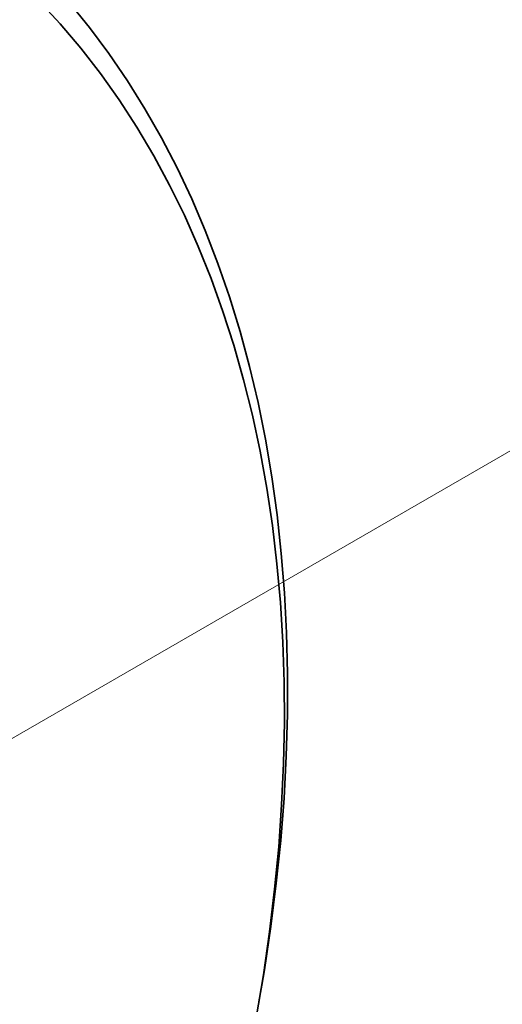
# Model space of a CAD drawing. Header units: millimetres. Extents: x -8713 to 3261, y -18743 to -8704.
# Tile 125 of 133: x 3168.18 to 3170.78, y -18291.78 to -18286.48. Entities that reach past the tile are written whole.
import ezdxf

# ---------------------------------------------------------------- set-up
doc = ezdxf.new("R2010")
doc.units = ezdxf.units.MM
doc.header["$LTSCALE"] = 10
doc.layers.add('1轮廓实线层', color=7, linetype='Continuous', lineweight=18)

msp = doc.modelspace()

# ---------------------------------------------------------------- linework, layer by layer
at = {"color": 7, "linetype": 'Continuous', "lineweight": 35}
msp.add_line((3169.4648, -18291.7655), (3169.4799, -18291.6764), dxfattribs=at)
at = {"layer": '1轮廓实线层'}
msp.add_line((3163.9041, -18292.7891), (3185.3825, -18280.3886), dxfattribs=at)
at = {"layer": '1轮廓实线层', "color": 7, "linetype": 'Continuous', "lineweight": 35, "flags": 128}
for points in [[(3169.4496, -18291.8526), (3169.4885, -18291.6196), (3169.5216, -18291.3882), (3169.5491, -18291.1585), (3169.5708, -18290.9307), (3169.5867, -18290.7051), (3169.5969, -18290.4818), (3169.6013, -18290.261), (3169.5999, -18290.0429), (3169.5928, -18289.8276), (3169.5799, -18289.6154), (3169.5612, -18289.4064), (3169.5367, -18289.2007), (3169.5066, -18288.9987), (3169.4707, -18288.8003), (3169.4292, -18288.6058), (3169.382, -18288.4153), (3169.3292, -18288.2291), (3169.2709, -18288.0472), (3169.2071, -18287.8698), (3169.1378, -18287.697), (3169.0631, -18287.529), (3168.983, -18287.3659), (3168.8977, -18287.2079), (3168.8072, -18287.0551), (3168.7116, -18286.9076), (3168.6109, -18286.7655), (3168.5052, -18286.6289), (3168.3947, -18286.4981), (3168.2794, -18286.3729)], [(3168.4422, -18286.3834), (3168.5517, -18286.518), (3168.6563, -18286.6583), (3168.7559, -18286.804), (3168.8503, -18286.9552), (3168.9396, -18287.1117), (3169.0236, -18287.2733), (3169.1023, -18287.44), (3169.1756, -18287.6115), (3169.2435, -18287.7878), (3169.3059, -18287.9687), (3169.3627, -18288.154), (3169.4139, -18288.3437), (3169.4595, -18288.5375), (3169.4994, -18288.7353), (3169.5336, -18288.937), (3169.5621, -18289.1423), (3169.5848, -18289.3511), (3169.6018, -18289.5633), (3169.6129, -18289.7786), (3169.6183, -18289.9969), (3169.6178, -18290.218), (3169.6115, -18290.4418), (3169.5995, -18290.668), (3169.5817, -18290.8965), (3169.558, -18291.1271), (3169.5287, -18291.3596), (3169.4936, -18291.5937), (3169.4799, -18291.6764)]]:
    msp.add_lwpolyline(points, dxfattribs=at)

doc.saveas('drawing.dxf')
